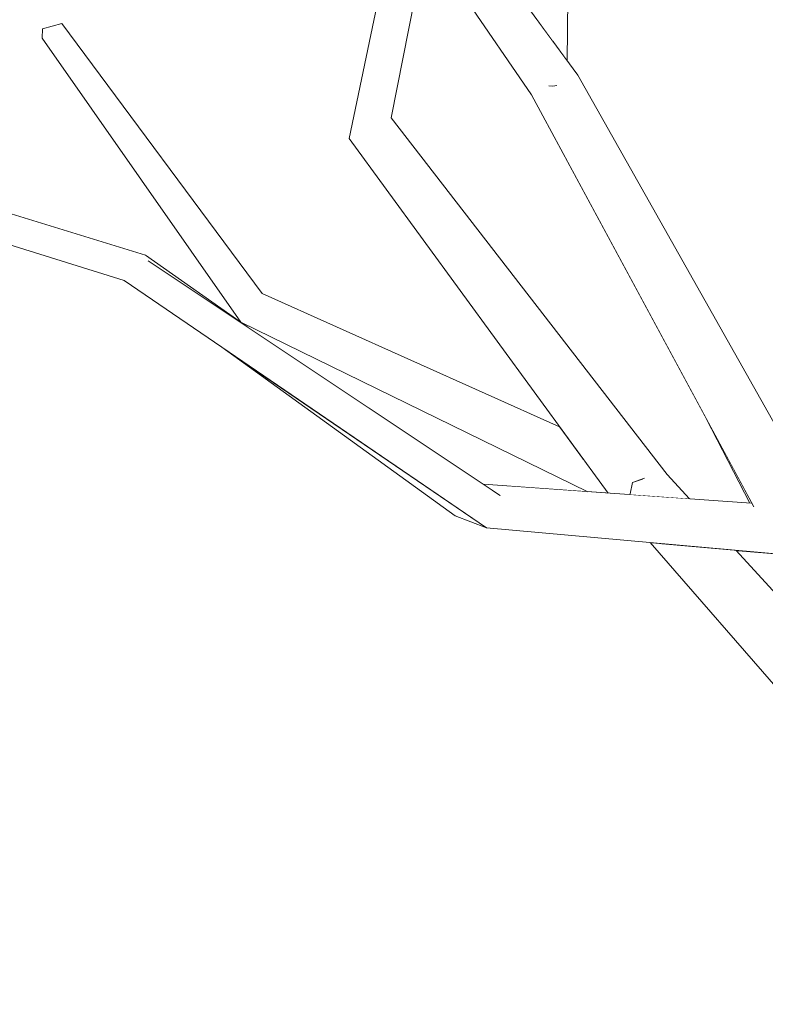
# Model space of a CAD drawing. Extents: x -289599 to -184549, y 66678 to 295474.
# Tile 118 of 256: x -267358 to -267257, y 71987 to 72120. Entities that reach past the tile are written whole.
import ezdxf

# ---------------------------------------------------------------- set-up
doc = ezdxf.new("R2010")
doc.units = 0
doc.header["$MEASUREMENT"] = 0
doc.linetypes.add('Wipeout_Contour', pattern=[1000, 0, -1000])
doc.layers.add('arch drzewa', color=8, linetype='Continuous')
doc.layers.add('Model Ściany', color=8, linetype='Continuous')
doc.layers.add('arch drzewa_Nr_Pióra__4', color=8, linetype='Continuous', lineweight=9)

msp = doc.modelspace()

# ---------------------------------------------------------------- wipeouts: each hides what was drawn before it
at = {"color": 254, "linetype": 'Wipeout_Contour', "lineweight": 0, "ltscale": 155815580.5429485}
msp.add_wipeout([(-266554.89, 73918.5), (-267404.89, 73918.5), (-267404.89, 71750.74), (-267394.05, 71748.38), (-267372.77, 71719.53), (-267373.64, 71718.42), (-267361.77, 71703.3), (-267362.86, 71707.49), (-267359.04, 71708.25), (-267358.29, 71705.38), (-267355.17, 71695.54), (-267346.43, 71685.62), (-267240.2, 71631.77), (-267227.65, 71618.5), (-267218.17, 71618.5), (-267220.21, 71620.82), (-267247.35, 71650.22), (-267302.21, 71663.9), (-267344.56, 71705.32), (-267344.38, 71705.62), (-267342.13, 71706.97), (-267301.15, 71667.98), (-267250.39, 71657.3), (-267251.23, 71718.8), (-267273.59, 71740.57), (-267303.22, 71763.94), (-267315.77, 71793.44), (-267312.12, 71795.22), (-267299.06, 71767.03), (-267278.28, 71751.59), (-267300.51, 71793.47), (-267299.07, 71794.08), (-267295.74, 71795.05), (-267269.02, 71744.71), (-267267.61, 71743.65), (-267242.21, 71719.01), (-267240.22, 71656.11), (-267209.85, 71623.74), (-267192.15, 71653.85), (-267191.46, 71694.71), (-267193.92, 71714.07), (-267240.91, 71785.35), (-267259.73, 71812.62), (-267259.88, 71812.93), (-267260.8, 71812.82), (-267270.86, 71824.37), (-267270.54, 71828.28), (-267284.76, 71838.86), (-267339.96, 71858.73), (-267360.22, 71897.52), (-267358.39, 71899.45), (-267355.97, 71898.67), (-267336.95, 71862.09), (-267284.5, 71844.32), (-267289.83, 71884.07), (-267289.74, 71884.6), (-267318.21, 71914.64), (-267315.25, 71916.35), (-267314.75, 71916.33), (-267285.4, 71886.11), (-267266.24, 71880.37), (-267263.37, 71892.41), (-267272.23, 71900.47), (-267271.16, 71917.53), (-267290.97, 71936.41), (-267293.6, 71962.94), (-267291, 71964.16), (-267288.75, 71963.13), (-267285.82, 71939.03), (-267270.75, 71924.2), (-267270.15, 71933.8), (-267268.22, 71934.27), (-267266.08, 71933.72), (-267266.79, 71920.31), (-267258.08, 71911.73), (-267250.14, 71948.8), (-267246.25, 71948.52), (-267246.21, 71946.67), (-267254.45, 71908.17), (-267252.47, 71906.21), (-267255.44, 71892.9), (-267227.55, 71869.33), (-267227.88, 71868.89), (-267227.73, 71868.84), (-267199.86, 71820.83), (-267198.77, 71802.23), (-267191.78, 71821.78), (-267221.92, 71864.2), (-267221.25, 71864.62), (-267218.99, 71865.53), (-267189.25, 71824.28), (-267188.66, 71858.3), (-267186.39, 71900.82), (-267222.82, 71986.56), (-267226.45, 71988.74), (-267224.64, 71990.83), (-267225.42, 71992.67), (-267229.06, 71999.34), (-267272.8, 72049.63), (-267294.95, 72051.63), (-267299.19, 72053.27), (-267330.73, 72076.07), (-267343.97, 72085.11), (-267390.39, 72099.59), (-267391.71, 72101.29), (-267389.57, 72103.42), (-267341.07, 72088.55), (-267328.2, 72079.46), (-267355.07, 72117.93), (-267355.02, 72119.18), (-267352.4, 72119.92), (-267325.31, 72083.33), (-267285.03, 72065.32), (-267313.51, 72104.32), (-267306.83, 72136.48), (-267310, 72141.1), (-267327.38, 72176.11), (-267325.58, 72177.05), (-267323.15, 72177.38), (-267308.13, 72149.23), (-267310.21, 72162.07), (-267306.83, 72162.95), (-267306.13, 72162.19), (-267303.17, 72145.56), (-267301.81, 72139.09), (-267289.28, 72122.03), (-267288.79, 72176.46), (-267286.85, 72176.89), (-267283.45, 72176.62), (-267284, 72114.84), (-267282.59, 72112.92), (-267248.87, 72053.1), (-267227.3, 72017.9), (-267229.32, 72048.9), (-267234.21, 72057.74), (-267236.98, 72061.01), (-267236.23, 72061.39), (-267250.28, 72086.77), (-267235.32, 72122.05), (-267228.73, 72157.87), (-267226.96, 72157.71), (-267226.37, 72157.6), (-267231.84, 72121.2), (-267245.33, 72088.35), (-267221.6, 72049.35), (-267221.55, 72048.99), (-267211.02, 72036.52), (-267224.99, 72066.7), (-267224.1, 72068.76), (-267220.34, 72068.94), (-267201.46, 72030.94), (-267205.13, 72046.01), (-267195.1, 72076.44), (-267196.57, 72076.37), (-267206.31, 72140.08), (-267220.79, 72182.17), (-267261.46, 72212.28), (-267294.12, 72221.23), (-267319.97, 72232.76), (-267344.72, 72248.99), (-267344.79, 72250.7), (-267342.36, 72251.89), (-267333.53, 72246.52), (-267331.86, 72248.22), (-267298.25, 72228.87), (-267290.01, 72225.52), (-267254.88, 72216.58), (-267222.76, 72193.85), (-267222.2, 72195.52), (-267234.49, 72228.61), (-267245.6, 72271.62), (-267248.78, 72301.27), (-267253.4, 72320.74), (-267256.92, 72334.03), (-267253.03, 72334.74), (-267252.42, 72333.68), (-267249.6, 72323.21), (-267243.96, 72304.25), (-267241.52, 72291.07), (-267237.66, 72316.17), (-267238.19, 72317.91), (-267243.11, 72323.08), (-267243.33, 72324.09), (-267240.09, 72325.73), (-267238.94, 72324.52), (-267238.64, 72324.84), (-267235.21, 72324.9), (-267233.47, 72318.76), (-267214.98, 72299.28), (-267212.2, 72333.19), (-267228.57, 72363.86), (-267226.03, 72365.13), (-267223.67, 72365.28), (-267206.11, 72332.9), (-267209.66, 72295.36), (-267181.01, 72258.39), (-267178.26, 72278.79), (-267178.28, 72280.56), (-267178.35, 72284.63), (-267179.79, 72286.84), (-267179.94, 72286.81), (-267180.16, 72287.39), (-267183.64, 72292.7), (-267184.72, 72299.54), (-267191.01, 72316.29), (-267194.12, 72352.21), (-267184.49, 72379.66), (-267181.78, 72379.12), (-267181.77, 72378.98), (-267190.2, 72352.49), (-267187.39, 72328.96), (-267186.13, 72329.22), (-267184.86, 72328.42), (-267179.85, 72303.15), (-267178.59, 72300.2), (-267179.23, 72341.99), (-267177.86, 72342.19), (-267175.84, 72342.16), (-267175.19, 72341.94), (-267175, 72335.45), (-267173.66, 72368.41), (-267171.45, 72368.51), (-267169.93, 72368.3), (-267170.4, 72322.65), (-267172.58, 72296.58), (-267157.45, 72312.87), (-267146.23, 72345.54), (-267142.87, 72345.09), (-267142.7, 72343.88), (-267152.89, 72309.78), (-267168.83, 72291.03), (-267169.46, 72282.3), (-267162.43, 72272.66), (-267162.33, 72257.61), (-267158.59, 72264.2), (-267152.34, 72309.05), (-267150.13, 72308.95), (-267148.64, 72308.74), (-267154.24, 72262.49), (-267162.27, 72247.35), (-267162.2, 72236.68), (-267135.6, 72265.25), (-267135.28, 72293), (-267131.42, 72293.3), (-267130.76, 72291.44), (-267131, 72270.18), (-267128.51, 72272.86), (-267122.12, 72299.75), (-267099.47, 72329.42), (-267097.98, 72329.77), (-267095.06, 72328.15), (-267116.44, 72300.44), (-267122.1, 72279.04), (-267096.71, 72303.64), (-267093.97, 72302.24), (-267092.55, 72300.96), (-267124.41, 72270.08), (-267124.47, 72270.11), (-267124.52, 72269.93), (-267131.09, 72262.5), (-267131.28, 72246.32), (-267091.76, 72275.06), (-267087.49, 72308.02), (-267082.99, 72307.8), (-267087.45, 72272.08), (-267129.48, 72240.53), (-267142.14, 72203.78), (-267139.97, 72201.92), (-267147.29, 72188.82), (-267148.25, 72186.05), (-267098.87, 72200.54), (-267078.78, 72244.31), (-267027.3, 72275.39), (-267024.95, 72273.24), (-267024.95, 72272.56), (-267073.28, 72242.57), (-267095.96, 72194.42), (-267152.29, 72175.83), (-267164.36, 72157.23), (-267164.31, 72155.32), (-267165.61, 72155.31), (-267166.47, 72153.98), (-267171.79, 72130.46), (-267171.79, 72129.72), (-267171.62, 72125.13), (-267168.64, 72128.16), (-267165.27, 72149.83), (-267163.68, 72151.86), (-267160.07, 72150.82), (-267162.38, 72127.73), (-267163.89, 72124.2), (-267171.23, 72114.39), (-267170.51, 72094.67), (-267170.45, 72094.54), (-267170.5, 72094.53), (-267169.08, 72055.64), (-267168.01, 72028.93), (-267166.71, 72022.75), (-267167.75, 72022.59), (-267166.11, 71981.58), (-267165.41, 71946.78), (-267160.96, 71940.17), (-267154.78, 71925.2), (-267157.32, 71971.72), (-267159.94, 72001.28), (-267163.82, 72055.82), (-267163.84, 72063.1), (-267164.32, 72077.48), (-267161.37, 72077.66), (-267160.94, 72076.85), (-267160.23, 72062.48), (-267159.66, 72054.84), (-267155.89, 72020.36), (-267152.04, 72041.87), (-267148.7, 72041.69), (-267146.72, 72041.2), (-267153.84, 72001.51), (-267153.6, 71999.34), (-267148.41, 71971.27), (-267141.73, 71910.81), (-267130.2, 71936.36), (-267124.65, 71946.44), (-267123.81, 71972.6), (-267099.22, 72018.98), (-267098.65, 72019.15), (-267098.69, 72019.63), (-267084.29, 72036.06), (-267073.32, 72053.32), (-267078.55, 72078.81), (-267075.93, 72079.42), (-267074.82, 72078.73), (-267070.47, 72057.8), (-267070.42, 72057.89), (-267056.61, 72091.8), (-267054.99, 72091.74), (-267051.8, 72090.79), (-267064.65, 72056.13), (-267068.73, 72049.4), (-267068.15, 72046.6), (-267077.33, 72035.21), (-267084.67, 72023.1), (-267062.19, 72029.47), (-267052.81, 72062.94), (-267048.42, 72062.22), (-267056.35, 72031.13), (-267054.58, 72031.63), (-267045.99, 72038.91), (-267032.16, 72051.01), (-267031.42, 72050.54), (-267020.35, 72062.61), (-267018.61, 72062.89), (-267015.99, 72061.06), (-267043.56, 72030.26), (-267052.71, 72027.73), (-267061.55, 72019.78), (-267080, 71992.99), (-267093.88, 71952.99), (-267084.28, 71961.07), (-267024.01, 71996.91), (-266998.65, 72044.15), (-266995.15, 72044.03), (-266993.91, 72042.09), (-267016.92, 71999.22), (-266957.08, 72017.32), (-266950.39, 72026.42), (-266930.3, 72054.71), (-266929.29, 72055.13), (-266926.46, 72053.39), (-266955.35, 72013.46), (-267019.39, 71992.96), (-267077.74, 71956.54), (-267099.7, 71936.7), (-267122.83, 71887.39), (-267126.74, 71865.63), (-267122.46, 71858.86), (-267124.14, 71868.46), (-267123.09, 71869.81), (-267120.43, 71869.49), (-267116.24, 71849), (-267114.26, 71845.88), (-267113.12, 71833.76), (-267112.64, 71831.42), (-267110.74, 71828.86), (-267105.17, 71849.14), (-267096.58, 71873.38), (-267095.7, 71875.13), (-267103.9, 71925.7), (-267100.53, 71926.23), (-267098.59, 71926.05), (-267091.65, 71883.21), (-267088.61, 71889.26), (-267081.24, 71913.31), (-267079.73, 71914.34), (-267076.87, 71912.94), (-267083.05, 71888.5), (-267089.79, 71871.89), (-267096.95, 71847.35), (-267104.1, 71819.91), (-267089.95, 71800.84), (-267077.85, 71836.95), (-267075.72, 71865.5), (-267049.63, 71904.05), (-267046.66, 71904.73), (-267045.7, 71902.48), (-267069.99, 71865.23), (-267070.6, 71836.16), (-267084.05, 71795.41), (-267080.14, 71787.89), (-267071.36, 71794.68), (-267054.59, 71808.43), (-267020.67, 71856.61), (-266986.06, 71878.82), (-266961.97, 71898.35), (-266959.13, 71896.29), (-266959.16, 71896.03), (-266960.68, 71894.8), (-266957.88, 71893.41), (-266958.11, 71891.29), (-267015.33, 71854.49), (-267048.81, 71806.87), (-267049.88, 71805.29), (-267051.19, 71803.49), (-267065.12, 71792.28), (-267077.11, 71782.06), (-267065.43, 71759.6), (-267041.15, 71802.36), (-267006.62, 71809.79), (-266983.4, 71843.27), (-266981.1, 71846.61), (-266980.61, 71847.28), (-266977.96, 71846.19), (-266980.37, 71842.76), (-267005.92, 71805.89), (-267036.06, 71799.94), (-267061.32, 71751.7), (-267059.69, 71748.58), (-267084.57, 71725.32), (-267053.86, 71730.73), (-267053.04, 71734.58), (-267021.97, 71756.89), (-267022.42, 71761.76), (-267023.39, 71770.12), (-267018.27, 71780.21), (-267014.6, 71780.62), (-267013.67, 71778.06), (-267017.46, 71767.62), (-267017.43, 71767.43), (-267016.39, 71760.9), (-267013.83, 71762.74), (-267011.35, 71761.13), (-267003.93, 71766.63), (-266968.16, 71773.45), (-266967.24, 71771.32), (-266967.8, 71770.63), (-267001.07, 71763.75), (-267015.13, 71753.08), (-267010.16, 71722.03), (-266957.77, 71737.3), (-266948.96, 71765.07), (-266943.45, 71764.4), (-266953.72, 71733.42), (-266957.11, 71732.26), (-266960.48, 71731.26), (-267010.07, 71715.44), (-267010.24, 71715.32), (-267010.34, 71714.69), (-267011.17, 71714.7), (-267050.84, 71688.31), (-267064.82, 71648.11), (-267103.31, 71618.5), (-266554.89, 71618.5), (-266554.89, 71746.14), (-266591.22, 71757.06), (-266615, 71786), (-266612.08, 71787.59), (-266610.19, 71788.38), (-266589.22, 71762.37), (-266564.6, 71755.4), (-266564.32, 71757.04), (-266563.13, 71758.14), (-266554.89, 71756.58)], dxfattribs=at).dxf.layer = 'Model Ściany'

# ---------------------------------------------------------------- next in the draw order: wipeouts: each hides what was drawn before it
at = {"color": 254, "linetype": 'Wipeout_Contour', "lineweight": 0, "ltscale": 1296412.673100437}
msp.add_wipeout([(-267328.19, 72079.45), (-267327.25, 72078.79), (-267295.33, 72057.52), (-267281.24, 72056.52)], dxfattribs=at).dxf.layer = 'Model Ściany'
at = {"color": 254, "linetype": 'Wipeout_Contour', "lineweight": 0, "ltscale": 972137.490423}
msp.add_wipeout([(-267261.15, 72048.58), (-267248.08, 72034.2), (-267255.66, 72048.09)], dxfattribs=at).dxf.layer = 'Model Ściany'

# ---------------------------------------------------------------- next in the draw order: wipeouts: each hides what was drawn before it
at = {"color": 254, "linetype": 'Wipeout_Contour', "lineweight": 0, "ltscale": 1296180.829035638}
msp.add_wipeout([(-267271.43, 72049.51), (-267241.51, 72022.16), (-267248.08, 72034.2), (-267261.15, 72048.58)], dxfattribs=at).dxf.layer = 'arch drzewa'
at = {"color": 254, "linetype": 'Wipeout_Contour', "lineweight": 0, "ltscale": 2268561.535944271}
msp.add_wipeout([(-267303.11, 72131.06), (-267307.85, 72107.14), (-267270.48, 72058.85), (-267267.48, 72055.54), (-267259.31, 72054.96), (-267265.19, 72066.41), (-267288.85, 72110.25)], dxfattribs=at).dxf.layer = 'Model Ściany'

# ---------------------------------------------------------------- next in the draw order: wipeouts: each hides what was drawn before it
at = {"color": 254, "linetype": 'Wipeout_Contour', "lineweight": 0, "ltscale": 1620272.588717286}
msp.add_wipeout([(-267265.19, 72066.41), (-267259.31, 72054.96), (-267259.11, 72054.95), (-267259.03, 72054.84), (-267258.87, 72054.7)], dxfattribs=at).dxf.layer = 'arch drzewa'
at = {"color": 254, "linetype": 'Wipeout_Contour', "lineweight": 0, "ltscale": 972194.536985}
msp.add_wipeout([(-267275.71, 72056.13), (-267267.48, 72055.54), (-267270.48, 72058.85)], dxfattribs=at).dxf.layer = 'arch drzewa'
at = {"color": 254, "linetype": 'Wipeout_Contour', "lineweight": 0, "ltscale": 1296165.043442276}
msp.add_wipeout([(-267271.43, 72049.51), (-267272.8, 72049.63), (-267229.06, 71999.34), (-267241.51, 72022.16)], dxfattribs=at).dxf.layer = 'arch drzewa'

# ---------------------------------------------------------------- next in the draw order: wipeouts: each hides what was drawn before it
at = {"color": 254, "linetype": 'Wipeout_Contour', "lineweight": 0, "ltscale": 972294.516826}
msp.add_wipeout([(-267270.48, 72058.85), (-267307.85, 72107.14), (-267313.51, 72104.32)], dxfattribs=at).dxf.layer = 'arch drzewa'

# ---------------------------------------------------------------- next in the draw order: wipeouts: each hides what was drawn before it
at = {"color": 254, "linetype": 'Wipeout_Contour', "lineweight": 0, "ltscale": 972345.005557}
msp.add_wipeout([(-267306.52, 72136.03), (-267307.85, 72107.14), (-267303.11, 72131.06)], dxfattribs=at).dxf.layer = 'arch drzewa'
at = {"color": 254, "linetype": 'Wipeout_Contour', "lineweight": 0, "ltscale": 1296409.615908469}
msp.add_wipeout([(-267325.31, 72083.33), (-267328.1, 72081.89), (-267284.36, 72064.4), (-267285.03, 72065.32)], dxfattribs=at).dxf.layer = 'arch drzewa'
at = {"color": 254, "linetype": 'Wipeout_Contour', "lineweight": 0, "ltscale": 972209.843226}
msp.add_wipeout([(-267279.18, 72059.57), (-267275.18, 72057.75), (-267273.7, 72058.29)], dxfattribs=at).dxf.layer = 'arch drzewa'

# ---------------------------------------------------------------- next in the draw order: wipeouts: each hides what was drawn before it
at = {"color": 254, "linetype": 'Wipeout_Contour', "lineweight": 0, "ltscale": 1296468.315711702}
msp.add_wipeout([(-267313.51, 72104.32), (-267307.85, 72107.14), (-267306.52, 72136.03), (-267306.83, 72136.48)], dxfattribs=at).dxf.layer = 'arch drzewa'
at = {"color": 254, "linetype": 'Wipeout_Contour', "lineweight": 0, "ltscale": 972443.844859}
msp.add_wipeout([(-267352.4, 72119.92), (-267355.02, 72119.18), (-267325.31, 72083.33)], dxfattribs=at).dxf.layer = 'arch drzewa'
at = {"color": 254, "linetype": 'Wipeout_Contour', "lineweight": 0, "ltscale": 1296359.587519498}
msp.add_wipeout([(-267284.36, 72064.4), (-267328.1, 72081.89), (-267281.66, 72060.71), (-267282.86, 72062.35)], dxfattribs=at).dxf.layer = 'arch drzewa'
at = {"color": 254, "linetype": 'Wipeout_Contour', "lineweight": 0, "ltscale": 972214.381303}
msp.add_wipeout([(-267279.18, 72059.57), (-267278.63, 72059.16), (-267275.18, 72057.75)], dxfattribs=at).dxf.layer = 'arch drzewa'

# ---------------------------------------------------------------- next in the draw order: wipeouts: each hides what was drawn before it
at = {"color": 254, "linetype": 'Wipeout_Contour', "lineweight": 0, "ltscale": 1620528.285053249}
msp.add_wipeout([(-267328.1, 72081.89), (-267328.2, 72079.46), (-267328.19, 72079.45), (-267281.35, 72060.28), (-267281.66, 72060.71)], dxfattribs=at).dxf.layer = 'arch drzewa'
at = {"color": 254, "linetype": 'Wipeout_Contour', "lineweight": 0, "ltscale": 972210.693164}
msp.add_wipeout([(-267275.5, 72056.3), (-267275.18, 72057.75), (-267278.63, 72059.16)], dxfattribs=at).dxf.layer = 'arch drzewa'

# ---------------------------------------------------------------- next in the draw order: wipeouts: each hides what was drawn before it
at = {"color": 254, "linetype": 'Wipeout_Contour', "lineweight": 0, "ltscale": 972411.506984}
msp.add_wipeout([(-267325.31, 72083.33), (-267355.02, 72119.18), (-267328.1, 72081.89)], dxfattribs=at).dxf.layer = 'arch drzewa'
at = {"color": 254, "linetype": 'Wipeout_Contour', "lineweight": 0, "ltscale": 1620423.535243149}
msp.add_wipeout([(-267328.2, 72079.45), (-267281.24, 72056.52), (-267278.46, 72056.32), (-267281.18, 72060.05), (-267281.35, 72060.28)], dxfattribs=at).dxf.layer = 'arch drzewa'
at = {"color": 254, "linetype": 'Wipeout_Contour', "lineweight": 0, "ltscale": 972205.045283}
msp.add_wipeout([(-267273.7, 72058.29), (-267275.18, 72057.75), (-267275.5, 72056.3)], dxfattribs=at).dxf.layer = 'arch drzewa'

# ---------------------------------------------------------------- next in the draw order: wipeouts: each hides what was drawn before it
at = {"color": 254, "linetype": 'Wipeout_Contour', "lineweight": 0, "ltscale": 972448.20328}
msp.add_wipeout([(-267355.02, 72119.18), (-267355.07, 72117.93), (-267328.1, 72081.89)], dxfattribs=at).dxf.layer = 'arch drzewa'
at = {"color": 254, "linetype": 'Wipeout_Contour', "lineweight": 0, "ltscale": 2268594.915646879}
msp.add_wipeout([(-267286.11, 72111.41), (-267288.85, 72110.25), (-267248.87, 72053.1), (-267282.59, 72112.92), (-267285.52, 72111.67), (-267285.53, 72111.5), (-267285.97, 72111.4)], dxfattribs=at).dxf.layer = 'arch drzewa'

# ---------------------------------------------------------------- next in the draw order: linework, layer by layer
at = {"layer": 'arch drzewa_Nr_Pióra__4', "linetype": 'Continuous'}
msp.add_line((-267352.4, 72119.92), (-267355.02, 72119.18), dxfattribs=at)

# ---------------------------------------------------------------- next in the draw order: wipeouts: each hides what was drawn before it
at = {"color": 254, "linetype": 'Wipeout_Contour', "lineweight": 0, "ltscale": 972331.536356}
msp.add_wipeout([(-267282.59, 72112.92), (-267305.15, 72143.64), (-267310, 72141.1)], dxfattribs=at).dxf.layer = 'arch drzewa'
at = {"color": 254, "linetype": 'Wipeout_Contour', "lineweight": 0, "ltscale": 972413.198055}
msp.add_wipeout([(-267355.07, 72117.93), (-267328.2, 72079.46), (-267328.1, 72081.89)], dxfattribs=at).dxf.layer = 'arch drzewa'
at = {"color": 254, "linetype": 'Wipeout_Contour', "lineweight": 0, "ltscale": 1944323.494943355}
msp.add_wipeout([(-267248.87, 72053.1), (-267288.85, 72110.25), (-267258.75, 72054.48), (-267251.63, 72053.87), (-267250.49, 72053.66), (-267250.95, 72051.78)], dxfattribs=at).dxf.layer = 'arch drzewa'

# ---------------------------------------------------------------- next in the draw order: linework, layer by layer
at = {"layer": 'arch drzewa_Nr_Pióra__4', "linetype": 'Continuous'}
msp.add_line((-267355.02, 72119.18), (-267355.07, 72117.93), dxfattribs=at)

# ---------------------------------------------------------------- next in the draw order: wipeouts: each hides what was drawn before it
at = {"color": 254, "linetype": 'Wipeout_Contour', "lineweight": 0, "ltscale": 2268679.402472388}
msp.add_wipeout([(-267310, 72141.1), (-267288.85, 72110.25), (-267286.11, 72111.41), (-267286.4, 72111.44), (-267285.96, 72112.36), (-267285.52, 72111.67), (-267282.59, 72112.92)], dxfattribs=at).dxf.layer = 'arch drzewa'
at = {"color": 254, "linetype": 'Wipeout_Contour', "lineweight": 0, "ltscale": 972404.280016}
msp.add_wipeout([(-267341.07, 72088.55), (-267340.72, 72087.77), (-267327.25, 72078.79)], dxfattribs=at).dxf.layer = 'arch drzewa'
at = {"color": 254, "linetype": 'Wipeout_Contour', "lineweight": 0, "ltscale": 1296279.247040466}
msp.add_wipeout([(-267295.33, 72057.52), (-267293.08, 72056.02), (-267259.03, 72054.84), (-267259.11, 72054.95)], dxfattribs=at).dxf.layer = 'arch drzewa'

# ---------------------------------------------------------------- next in the draw order: linework, layer by layer
at = {"layer": 'arch drzewa_Nr_Pióra__4', "linetype": 'Continuous'}
for p, q in [((-267313.51, 72104.32), (-267306.83, 72136.48)), ((-267307.85, 72107.14), (-267303.11, 72131.06)), ((-267273.57, 72058.34), (-267275.18, 72057.75))]:
    msp.add_line(p, q, dxfattribs=at)

# ---------------------------------------------------------------- next in the draw order: wipeouts: each hides what was drawn before it
at = {"color": 254, "linetype": 'Wipeout_Contour', "lineweight": 0, "ltscale": 1296399.381771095}
msp.add_wipeout([(-267285.39, 72176.19), (-267285.92, 72117.45), (-267284, 72114.84), (-267283.45, 72176.62)], dxfattribs=at).dxf.layer = 'arch drzewa'
at = {"color": 254, "linetype": 'Wipeout_Contour', "lineweight": 0, "ltscale": 1296369.366834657}
msp.add_wipeout([(-267285.97, 72111.4), (-267285.53, 72111.5), (-267285.52, 72111.67), (-267285.96, 72112.36)], dxfattribs=at).dxf.layer = 'arch drzewa'
at = {"color": 254, "linetype": 'Wipeout_Contour', "lineweight": 0, "ltscale": 972520.231118}
msp.add_wipeout([(-267341.07, 72088.55), (-267389.57, 72103.42), (-267388.25, 72101.72)], dxfattribs=at).dxf.layer = 'arch drzewa'
at = {"color": 254, "linetype": 'Wipeout_Contour', "lineweight": 0, "ltscale": 1944333.069562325}
msp.add_wipeout([(-267293.08, 72056.02), (-267250.49, 72053.66), (-267251.63, 72053.87), (-267258.75, 72054.48), (-267258.87, 72054.7), (-267259.03, 72054.84)], dxfattribs=at).dxf.layer = 'arch drzewa'

# ---------------------------------------------------------------- next in the draw order: linework, layer by layer
at = {"layer": 'arch drzewa_Nr_Pióra__4', "linetype": 'Continuous'}
msp.add_line((-267284, 72114.84), (-267283.45, 72176.62), dxfattribs=at)

# ---------------------------------------------------------------- next in the draw order: wipeouts: each hides what was drawn before it
at = {"color": 254, "linetype": 'Wipeout_Contour', "lineweight": 0, "ltscale": 1296411.411864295}
msp.add_wipeout([(-267288.79, 72176.46), (-267289.28, 72122.03), (-267285.92, 72117.45), (-267285.39, 72176.19)], dxfattribs=at).dxf.layer = 'arch drzewa'
at = {"color": 254, "linetype": 'Wipeout_Contour', "lineweight": 0, "ltscale": 972278.562257}
msp.add_wipeout([(-267285.96, 72112.36), (-267286.4, 72111.44), (-267285.97, 72111.4)], dxfattribs=at).dxf.layer = 'arch drzewa'
at = {"color": 254, "linetype": 'Wipeout_Contour', "lineweight": 0, "ltscale": 972215.8635}
msp.add_wipeout([(-267293.08, 72056.02), (-267294.95, 72051.63), (-267250.49, 72053.66)], dxfattribs=at).dxf.layer = 'arch drzewa'

# ---------------------------------------------------------------- next in the draw order: linework, layer by layer
at = {"layer": 'arch drzewa_Nr_Pióra__4', "linetype": 'Continuous'}
for p, q in [((-267282.59, 72112.92), (-267305.15, 72143.64)), ((-267288.85, 72110.25), (-267310, 72141.1)), ((-267285.97, 72111.4), (-267286.5, 72111.45)), ((-267285.42, 72111.53), (-267285.97, 72111.4)), ((-267258.75, 72054.47), (-267288.85, 72110.25)), ((-267259.31, 72054.96), (-267265.19, 72066.41)), ((-267267.48, 72055.54), (-267270.48, 72058.85)), ((-267275.18, 72057.75), (-267275.51, 72056.23))]:
    msp.add_line(p, q, dxfattribs=at)

# ---------------------------------------------------------------- next in the draw order: wipeouts: each hides what was drawn before it
at = {"color": 254, "linetype": 'Wipeout_Contour', "lineweight": 0, "ltscale": 972174.872549}
msp.add_wipeout([(-267250.49, 72053.66), (-267294.95, 72051.63), (-267251.92, 72047.75)], dxfattribs=at).dxf.layer = 'arch drzewa'

# ---------------------------------------------------------------- next in the draw order: linework, layer by layer
at = {"layer": 'arch drzewa_Nr_Pióra__4', "linetype": 'Continuous'}
for p, q in [((-267248.87, 72053.1), (-267282.59, 72112.92)), ((-267229.06, 71999.34), (-267272.8, 72049.63)), ((-267248.08, 72034.2), (-267261.15, 72048.58))]:
    msp.add_line(p, q, dxfattribs=at)

# ---------------------------------------------------------------- next in the draw order: wipeouts: each hides what was drawn before it
at = {"color": 254, "linetype": 'Wipeout_Contour', "lineweight": 0, "ltscale": 972305.106597}
msp.add_wipeout([(-267330.73, 72076.07), (-267299.19, 72053.27), (-267294.95, 72051.63)], dxfattribs=at).dxf.layer = 'arch drzewa'

# ---------------------------------------------------------------- next in the draw order: wipeouts: each hides what was drawn before it
at = {"color": 254, "linetype": 'Wipeout_Contour', "lineweight": 0, "ltscale": 972367.576}
msp.add_wipeout([(-267293.08, 72056.02), (-267340.72, 72087.77), (-267343.97, 72085.11)], dxfattribs=at).dxf.layer = 'arch drzewa'

# ---------------------------------------------------------------- next in the draw order: wipeouts: each hides what was drawn before it
at = {"color": 254, "linetype": 'Wipeout_Contour', "lineweight": 0, "ltscale": 972469.767698}
msp.add_wipeout([(-267388.25, 72101.72), (-267340.72, 72087.77), (-267341.07, 72088.55)], dxfattribs=at).dxf.layer = 'arch drzewa'
at = {"color": 254, "linetype": 'Wipeout_Contour', "lineweight": 0, "ltscale": 972315.015194}
msp.add_wipeout([(-267343.97, 72085.11), (-267294.95, 72051.63), (-267293.08, 72056.02)], dxfattribs=at).dxf.layer = 'arch drzewa'

# ---------------------------------------------------------------- next in the draw order: linework, layer by layer
at = {"layer": 'arch drzewa_Nr_Pióra__4', "linetype": 'Continuous'}
for p, q in [((-267270.48, 72058.85), (-267307.85, 72107.14)), ((-267278.46, 72056.32), (-267313.51, 72104.32)), ((-267285.03, 72065.32), (-267325.31, 72083.33)), ((-267281.24, 72056.52), (-267328.19, 72079.45)), ((-267299.19, 72053.27), (-267330.73, 72076.07)), ((-267259.11, 72054.95), (-267295.33, 72057.52)), ((-267293.21, 72056.07), (-267293.08, 72056.02)), ((-267294.95, 72051.63), (-267299.19, 72053.27)), ((-267251.92, 72047.75), (-267294.95, 72051.63))]:
    msp.add_line(p, q, dxfattribs=at)

# ---------------------------------------------------------------- next in the draw order: wipeouts: each hides what was drawn before it
at = {"color": 254, "linetype": 'Wipeout_Contour', "lineweight": 0, "ltscale": 972519.560945}
msp.add_wipeout([(-267340.72, 72087.77), (-267388.25, 72101.72), (-267390.39, 72099.59)], dxfattribs=at).dxf.layer = 'arch drzewa'

# ---------------------------------------------------------------- next in the draw order: wipeouts: each hides what was drawn before it
at = {"color": 254, "linetype": 'Wipeout_Contour', "lineweight": 0, "ltscale": 972473.266864}
msp.add_wipeout([(-267390.39, 72099.59), (-267343.97, 72085.11), (-267340.72, 72087.77)], dxfattribs=at).dxf.layer = 'arch drzewa'

# ---------------------------------------------------------------- next in the draw order: linework, layer by layer
at = {"layer": 'arch drzewa_Nr_Pióra__4', "linetype": 'Continuous'}
for p, q in [((-267325.31, 72083.33), (-267352.4, 72119.92)), ((-267328.19, 72079.45), (-267355.07, 72117.93)), ((-267341.07, 72088.55), (-267389.57, 72103.42)), ((-267343.97, 72085.11), (-267390.39, 72099.59)), ((-267327.25, 72078.79), (-267341.07, 72088.55)), ((-267293.08, 72056.02), (-267340.72, 72087.77)), ((-267294.95, 72051.63), (-267343.97, 72085.11))]:
    msp.add_line(p, q, dxfattribs=at)

doc.saveas('drawing.dxf')
